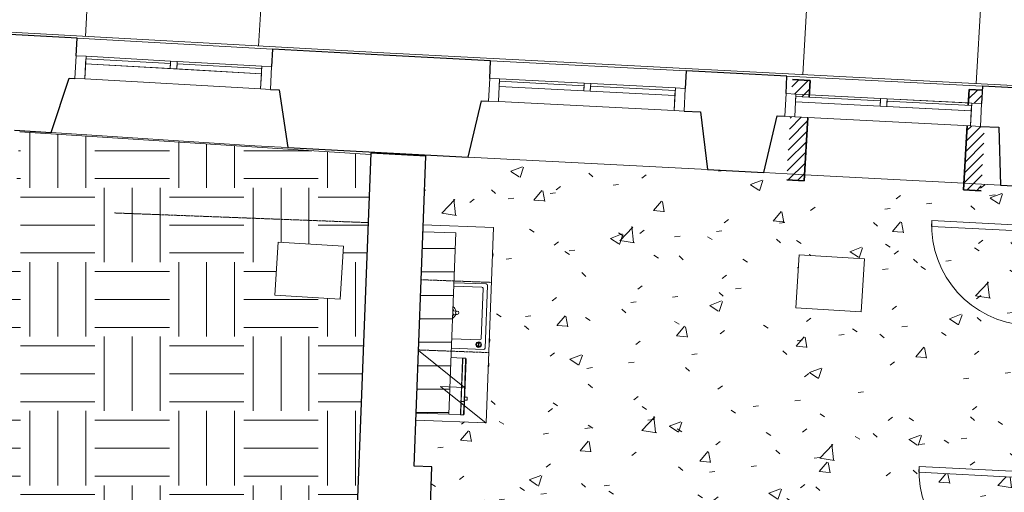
# Model space of a CAD drawing. Header units: millimetres. Extents: x 853417 to 929373, y -433185 to -369260.
# Tile 165 of 228: x 894348 to 902748, y -379505 to -375469. Entities that reach past the tile are written whole.
import ezdxf

# ---------------------------------------------------------------- set-up
doc = ezdxf.new("R2010")
doc.units = ezdxf.units.MM
doc.linetypes.add('Dash', pattern=[6.35, 3.175, -3.175])
for name, color, linetype, lineweight in [('I-FURN', 7, 'Continuous', 9), ('I-FURN-PNLS', 7, 'Continuous', 9), ('I-FURN-PNLS-HDLN', 7, 'Dash', 9), ('KOKO-DETL-GENF', 7, 'Continuous', 9), ('KOKO-DOOR', 7, 'Continuous', 9), ('KOKO-FLOR', 7, 'Continuous', 9), ('KOKO-FLOR-PATT', 7, 'Continuous', 9), ('KOKO-WALL', 7, 'Continuous', 9), ('KOKO_WALL', 7, 'Continuous', 9), ('KOKO_WINDOWS', 7, 'Continuous', 9), ('P-SANR-FIXT', 7, 'Continuous', 9)]:
    doc.layers.add(name, color=color, linetype=linetype, lineweight=lineweight)
pattern_1 = [(48.252, (-385722.67, -931165.58), (-44.764837, 39.9513374), [])]

# ---------------------------------------------------------------- blocks, each defined once
blk = doc.blocks.new('Ol_olev välissein 21 - fassaadi ehiselemendid-2096201-1 korrus_SA_kunstihanke plaan')
at = {"layer": 'KOKO_WALL'}
for p, q in [((404664.2, 893021.8), (404003.7, 885095.6)), ((404664.2, 893021.8), (404003.7, 885095.6)), ((404003.7, 885095.6), (403290.2, 876954.5)), ((404003.7, 885095.6), (403290.2, 876954.5))]:
    blk.add_line(p, q, dxfattribs=at)
blk = doc.blocks.new('Ol_olev välissein 5 - VS-02-2537239-1 korrus_SA_kunstihanke plaan')
at = {"layer": 'KOKO-WALL', "lineweight": 25}
for p, q in [((404520.6, 891058), (404448.5, 890192.5)), ((405297.6, 890320.2), (405340.9, 890832.8)), ((404791.3, 890163.9), (404804.3, 890320.2)), ((404804.3, 890320.2), (405297.6, 890320.2)), ((404448.5, 890192.5), (404597.9, 890180)), ((404309.8, 888528.3), (404238.2, 887669.5)), ((404459.3, 888515.8), (404309.8, 888528.3)), ((404647.2, 888434.4), (404652.6, 888499.7)), ((405127.3, 888305.8), (404647.2, 888434.4)), ((405086.6, 887824.2), (405127.3, 888305.8)), ((404581, 887641), (404592.7, 887781)), ((404592.7, 887781), (405086.6, 887824.2)), ((404238.2, 887669.5), (404387.7, 887657.1)), ((404099.6, 886005.3), (404023.5, 885092.5)), ((404249, 885992.9), (404099.6, 886005.3)), ((404437.3, 885915.5), (404442.4, 885976.7)), ((404914.5, 885787.6), (404437.3, 885915.5)), ((404784.7, 884252.4), (404914.5, 885787.6)), ((404023.5, 885092.5), (403940.8, 884149.4)), ((404290.1, 884194.8), (404784.7, 884252.4)), ((403940.8, 884149.4), (404090.3, 884136.3)), ((404283.5, 884119.4), (404290.1, 884194.8)), ((403795, 882485.8), (403718.5, 881613.1)), ((403944.4, 882472.7), (403795, 882485.8)), ((404133.4, 882406.2), (404137.7, 882455.8)), ((404592.6, 882239), (404133.4, 882406.2)), ((404562.3, 881926.7), (404592.6, 882239))]:
    blk.add_line(p, q, dxfattribs=at)
at = {"layer": 'KOKO_WALL'}
for p, q in [((405297.6, 890320.2), (405283.8, 890157.2)), ((404309.8, 888528.3), (404448.5, 890192.5)), ((405283.8, 890157.2), (405271.2, 890007.8)), ((405271.2, 890007.8), (405156.6, 888652.6)), ((405156.6, 888652.6), (405144, 888503.1)), ((405144, 888503.1), (405127.3, 888305.8)), ((405086.6, 887824.2), (404914.5, 885787.6)), ((404099.6, 886005.3), (404238.2, 887669.5)), ((404784.7, 884252.4), (404760.9, 883970.8)), ((403795, 882485.8), (403940.8, 884149.4)), ((404760.9, 883970.8), (404592.6, 882239))]:
    blk.add_line(p, q, dxfattribs=at)
blk = doc.blocks.new('Välisaken puit 5x4 - A-10_proj-6591726-1 korrus_SA_kunstihanke plaan')
at = {"layer": 'KOKO_WINDOWS'}
for p, q in [((-751, 357.8), (-835, 357.8)), ((-835, 357.8), (-835, 163.8)), ((-751, 163.8), (-751, 357.8)), ((-751, 357.8), (-28, 357.8)), ((-28, 357.8), (-751, 357.8)), ((-751, 357.8), (-28, 357.8)), ((-28, 336.8), (-751, 336.8)), ((-751, 336.8), (-751, 292.8)), ((28, 357.8), (-28, 357.8)), ((-28, 357.8), (-28, 292.8)), ((-28, 292.8), (-28, 336.8)), ((28, 292.8), (28, 357.8)), ((28, 357.8), (751, 357.8)), ((751, 357.8), (28, 357.8)), ((28, 357.8), (751, 357.8)), ((751, 336.8), (28, 336.8)), ((28, 336.8), (28, 292.8)), ((835, 357.8), (751, 357.8)), ((751, 357.8), (751, 163.8)), ((751, 292.8), (751, 336.8)), ((835, 163.8), (835, 357.8)), ((-751, 292.8), (-28, 292.8)), ((751, 292.8), (-751, 292.8)), ((-751, 292.8), (-751, 163.8)), ((-28, 292.8), (28, 292.8)), ((28, 292.8), (751, 292.8)), ((751, 163.8), (751, 292.8)), ((-835, 163.8), (-751, 163.8)), ((-751, 163.8), (751, 163.8)), ((751, 163.8), (835, 163.8))]:
    blk.add_line(p, q, dxfattribs=at)
blk = doc.blocks.new('Välisaken puit 5x4 - A-10a_proj-6591727-1 korrus_SA_kunstihanke plaan')
at = {"layer": 'KOKO_WINDOWS'}
for p, q in [((-751, 360.7), (-835, 360.7)), ((-835, 360.7), (-835, 166.7)), ((-751, 166.7), (-751, 360.7)), ((-751, 360.7), (-28, 360.7)), ((-28, 360.7), (-751, 360.7)), ((-751, 360.7), (-28, 360.7)), ((-28, 339.7), (-751, 339.7)), ((-751, 339.7), (-751, 295.7)), ((28, 360.7), (-28, 360.7)), ((-28, 360.7), (-28, 295.7)), ((-28, 295.7), (-28, 339.7)), ((28, 295.7), (28, 360.7)), ((28, 360.7), (751, 360.7)), ((751, 360.7), (28, 360.7)), ((28, 360.7), (751, 360.7)), ((751, 339.7), (28, 339.7)), ((28, 339.7), (28, 295.7)), ((835, 360.7), (751, 360.7)), ((751, 360.7), (751, 166.7)), ((751, 295.7), (751, 339.7)), ((835, 166.7), (835, 360.7)), ((-751, 295.7), (-28, 295.7)), ((751, 295.7), (-751, 295.7)), ((-751, 295.7), (-751, 166.7)), ((-28, 295.7), (28, 295.7)), ((28, 295.7), (751, 295.7)), ((751, 166.7), (751, 295.7)), ((-835, 166.7), (-751, 166.7)), ((-751, 166.7), (751, 166.7)), ((751, 166.7), (835, 166.7))]:
    blk.add_line(p, q, dxfattribs=at)
blk = doc.blocks.new('Välisaken puit 5x4 - A-10b_proj-6591731-1 korrus_SA_kunstihanke plaan')
at = {"layer": 'KOKO_WINDOWS'}
for p, q in [((-751, 362.2), (-835, 362.2)), ((-835, 362.2), (-835, 168.2)), ((-751, 168.2), (-751, 362.2)), ((-751, 362.2), (-637.1, 362.2)), ((-28, 362.2), (-751, 362.2)), ((-751, 362.2), (-28, 362.2)), ((-28, 341.2), (-751, 341.2)), ((-751, 341.2), (-751, 297.2)), ((-637.1, 362.2), (-28, 362.2)), ((28, 362.2), (-28, 362.2)), ((-28, 362.2), (-28, 297.2)), ((-28, 297.2), (-28, 341.2)), ((28, 297.2), (28, 362.2)), ((28, 362.2), (722.9, 362.2)), ((751, 362.2), (28, 362.2)), ((28, 362.2), (751, 362.2)), ((751, 341.2), (28, 341.2)), ((28, 341.2), (28, 297.2)), ((722.9, 362.2), (751, 362.2)), ((835, 362.2), (751, 362.2)), ((751, 362.2), (751, 168.2)), ((751, 297.2), (751, 341.2)), ((835, 168.2), (835, 362.2)), ((-751, 297.2), (-28, 297.2)), ((751, 297.2), (-751, 297.2)), ((-751, 297.2), (-751, 168.2)), ((-28, 297.2), (28, 297.2)), ((28, 297.2), (751, 297.2)), ((751, 168.2), (751, 297.2)), ((-835, 168.2), (-751, 168.2)), ((-751, 168.2), (751, 168.2)), ((751, 168.2), (835, 168.2))]:
    blk.add_line(p, q, dxfattribs=at)
blk = doc.blocks.new('Door-Void_Open-instanceLOD 100 - 0762 x 2032mm-5522781-1 korrus_SA_kunstihanke plaan')
at = {"layer": 'KOKO-DOOR'}
h = blk.add_hatch(dxfattribs=at)
h.set_pattern_fill('FP_19', color=256, style=0, pattern_type=2)
h.set_pattern_definition(pattern_1)
h.paths.add_polyline_path([(-680, -430), (-680, 112.6), (-829, 109.9), (-830, 95.6), (-826.8, 47.8), (-833.2, 0), (-830, -71.7), (-833.2, -143.3), (-830, -238.9), (-833.2, -286.7), (-830, -358.3), (-830, -430)], flags=0)
h.paths.add_polyline_path([(-680, 285.6), (-680, 430), (-830, 430), (-830, 382.2), (-833.2, 334.4), (-831.3, 305.8), (-793.9, 305.9), (-792.7, 285), (-701.5, 285.4)], flags=0)
h = blk.add_hatch(dxfattribs=at)
h.set_pattern_fill('FP_19', color=256, style=0, pattern_type=2)
h.set_pattern_definition(pattern_1)
h.paths.add_polyline_path([(830, -430), (830, -358.3), (833.2, -286.7), (830, -238.9), (833.2, -143.3), (830, -71.7), (833.2, 0), (826.8, 47.8), (830, 95.6), (826.8, 120.6), (680, 118.3), (680, -430)], flags=0)
h.paths.add_polyline_path([(708.2, 292.9), (708.1, 313.9), (792.1, 314.4), (791.5, 430), (680, 430), (680, 292.8), (707.7, 292.9)], flags=0)
at = {"layer": 'KOKO-DETL-GENF', "lineweight": 35}
for p, q in [((-680, 430), (-830, 430)), ((-680, 285.6), (-680, 430)), ((791.5, 430), (680, 430)), ((680, 430), (680, 292.8)), ((-680, -430), (-680, 112.6)), ((680, 119.8), (680, -430)), ((-830, -430), (-680, -430)), ((680, -430), (830, -430))]:
    blk.add_line(p, q, dxfattribs=at)
blk = doc.blocks.new('KOKO_Single - 900 x 2100mm TERAS-3999619-1 korrus_SA_kunstihanke plaan')
at = {"layer": 'KOKO-DOOR'}
for p, q in [((425, 930), (375, 930)), ((375, 930), (375, 80)), ((425, 80), (425, 930)), ((-425, 80), (-450, 80)), ((-425, 30), (-425, 80)), ((-410, 30), (-425, 30)), ((-410, -10), (-410, 30)), ((375, 80), (425, 80)), ((425, 30), (410, 30)), ((410, 30), (410, -10)), ((450, 80), (425, 80)), ((425, 80), (425, 30)), ((-450, -10), (-410, -10)), ((410, -10), (450, -10))]:
    blk.add_line(p, q, dxfattribs=at)
blk.add_arc((425, 80), 850, 90, 180, dxfattribs=at)
blk = doc.blocks.new('Ol_olev sisesein 10 - SS-01-3354396-1 korrus_SA_kunstihanke plaan')
at = {"layer": 'KOKO-WALL', "lineweight": 25}
for p, q in [((404894.5, 885427.8), (404854.8, 884957.6)), ((407539.2, 885242.9), (404894.5, 885427.8)), ((407549.9, 885395.3), (407539.2, 885242.9)), ((408179.4, 885351.2), (407549.9, 885395.3)), ((404854.8, 884957.6), (410743.8, 884545.8))]:
    blk.add_line(p, q, dxfattribs=at)
blk = doc.blocks.new('Furniture_Chairs-Stools-Benches_inoff_Bizz-high-with-wheels - Default-3473614-1 korrus_SA_kunstihanke plaan')
at = {"layer": 'I-FURN'}
for p, q in [((-187.9, 308.7), (265.9, 308.7)), ((-187.9, -250.1), (-187.9, 308.7)), ((265.9, 308.7), (265.9, -250.1)), ((265.9, -250.1), (-187.9, -250.1))]:
    blk.add_line(p, q, dxfattribs=at)
blk = doc.blocks.new('PRM_58_KÖÖK - PRM_58_KÖÖK-6505734-1 korrus_SA_kunstihanke plaan')
at = {"layer": 'P-SANR-FIXT', "true_color": 0xc0c0c0}
h = blk.add_hatch(dxfattribs=at)
h.set_pattern_fill('FP_94', color=9, style=0, pattern_type=2)
h.set_pattern_definition([(92.184, (922901.59, -399084.39), (-199.85472, -7.621752), [])])
h.paths.add_polyline_path([(1609.5, 280), (60, 280), (60, 0), (1609.5, 0), (1609.5, 69)], flags=0)
at = {"layer": 'I-FURN-PNLS'}
for p, q in [((0, 600), (0, 0)), ((1669.5, 600), (0, 600)), ((1374.5, 200), (1672, 600)), ((1669.5, 0), (1669.5, 600)), ((1482.5, 430), (1457.5, 430)), ((1457.5, 429.4), (1457.5, 430)), ((1457.5, 430), (1457.5, 429.4)), ((1457.5, 415.4), (1457.5, 429.4)), ((1482.5, 429.7), (1482.5, 430)), ((1482.5, 430), (1482.5, 429.7)), ((1482.5, 429.4), (1482.5, 415.4)), ((1074.5, 0), (1374.5, 403.4)), ((1134.5, 410), (1124.5, 405)), ((1124.5, 405), (1124.5, 380)), ((1124.5, 405), (1139.5, 405)), ((1139.5, 380), (1124.5, 380)), ((1124.5, 380), (1125, 380)), ((1124.5, 378), (1124.5, 280)), ((1124.5, 378), (1139.5, 378)), ((1134.7, 410), (1134.5, 410)), ((1134.5, 410), (1134.7, 410)), ((1139.5, 410), (1136, 410)), ((1136, 410), (1139.5, 410)), ((1136, 410), (1139.5, 410)), ((1139.5, 410), (1137, 410)), ((1139.5, 410), (1495, 410)), ((1139.5, 410), (1495, 410)), ((1139.5, 405), (1495, 405)), ((1139.5, 405), (1495, 405)), ((1495, 380), (1139.5, 380)), ((1139.5, 378), (1594.5, 378)), ((1374.5, 403.4), (1374.5, 200)), ((1457.5, 414.3), (1457.5, 415.4)), ((1457.5, 410), (1457.5, 414.3)), ((1482.5, 415.4), (1482.5, 414.3)), ((1482.5, 414.3), (1482.5, 410)), ((1495, 405), (1495, 410)), ((1495, 380), (1495, 405)), ((1497, 410), (1594.5, 410)), ((1497, 410), (1497, 405)), ((1497, 410), (1594.5, 410)), ((1497, 405), (1594.5, 405)), ((1497, 405), (1594.5, 405)), ((1497, 405), (1497, 380)), ((1594.5, 380), (1497, 380)), ((1594.5, 410), (1599.5, 410)), ((1598, 410), (1594.5, 410)), ((1594.5, 405), (1609.5, 405)), ((1609.5, 380), (1594.5, 380)), ((1594.5, 378), (1609.5, 378)), ((1595.8, 410), (1599.5, 410)), ((1598, 410), (1595.8, 410)), ((1599.5, 410), (1599.3, 410)), ((1609.5, 405), (1599.5, 410)), ((1599.5, 407.6), (1599.5, 410)), ((1609, 380), (1609.5, 380)), ((1609.5, 380), (1609.5, 405)), ((1609.5, 280), (1609.5, 378)), ((60, 280), (60, 0)), ((1609.5, 280), (60, 280)), ((1609.5, 0), (1609.5, 280))]:
    blk.add_line(p, q, dxfattribs=at)
for centre, start, end in [((235, 558.8), 65.12883, 114.89546), ((235, 558.8), 65.12883, 114.89546), ((235, 558.8), 65.12883, 114.89546), ((968, 558.8), 65.10454, 114.87117), ((1172, 558.8), 65.12883, 114.89546)]:
    blk.add_arc(centre, 45.7, start, end, dxfattribs=at)
for points in [[(217.8, 600.1), (219.1, 600.6), (220.4, 601.1), (221.7, 601.5)], [(217.8, 600.1), (219.1, 600.6), (220.4, 601.1), (221.7, 601.5)], [(217.8, 600.1), (219.1, 600.6), (220.4, 601.1), (221.7, 601.5)], [(248.3, 601.5), (249.6, 601.1), (250.8, 600.7), (252, 600.2)], [(248.3, 601.5), (249.6, 601.1), (250.8, 600.7), (252, 600.2)], [(248.3, 601.5), (249.6, 601.1), (250.8, 600.7), (252, 600.2)], [(951, 600.2), (952.2, 600.7), (953.4, 601.1), (954.7, 601.5)], [(981.3, 601.5), (982.6, 601.1), (983.9, 600.6), (985.2, 600.1)], [(1154.8, 600.1), (1156.1, 600.6), (1157.4, 601.1), (1158.7, 601.5)], [(1185.3, 601.5), (1186.6, 601.1), (1187.8, 600.7), (1189, 600.2)]]:
    blk.add_open_spline(points, degree=3, dxfattribs=at)
for points, knots in [([(232.1, 601.5), (231.6, 601.5), (230.7, 601.5), (229.6, 601.5), (228.7, 601.5), (227.8, 601.5), (226.7, 601.5), (225.7, 601.5), (224.9, 601.5), (224.4, 601.5), (224, 601.5), (223.4, 601.5), (222.5, 601.5), (222, 601.5), (221.7, 601.5)], [0.5833333, 0.5833333, 0.5833333, 0.5833333, 0.625, 0.6666667, 0.6875, 0.7083333, 0.75, 0.7916667, 0.8125, 0.8333333, 0.8541667, 0.875, 0.9166667, 1, 1, 1, 1]), ([(232.1, 601.5), (231.6, 601.5), (230.7, 601.5), (229.6, 601.5), (228.7, 601.5), (227.8, 601.5), (226.7, 601.5), (225.7, 601.5), (224.9, 601.5), (224.4, 601.5), (224, 601.5), (223.4, 601.5), (222.5, 601.5), (222, 601.5), (221.7, 601.5)], [0.5833333, 0.5833333, 0.5833333, 0.5833333, 0.625, 0.6666667, 0.6875, 0.7083333, 0.75, 0.7916667, 0.8125, 0.8333333, 0.8541667, 0.875, 0.9166667, 1, 1, 1, 1]), ([(232.1, 601.5), (231.6, 601.5), (230.7, 601.5), (229.6, 601.5), (228.7, 601.5), (227.8, 601.5), (226.7, 601.5), (225.7, 601.5), (224.9, 601.5), (224.4, 601.5), (224, 601.5), (223.4, 601.5), (222.5, 601.5), (222, 601.5), (221.7, 601.5)], [0.5833333, 0.5833333, 0.5833333, 0.5833333, 0.625, 0.6666667, 0.6875, 0.7083333, 0.75, 0.7916667, 0.8125, 0.8333333, 0.8541667, 0.875, 0.9166667, 1, 1, 1, 1]), ([(248.3, 601.5), (248, 601.5), (247.5, 601.5), (246.6, 601.5), (246, 601.5), (245.7, 601.5), (245.5, 601.5)], [0, 0, 0, 0, 0.0833333, 0.125, 0.1458333, 0.1666667, 0.1666667, 0.1666667, 0.1666667]), ([(248.3, 601.5), (248, 601.5), (247.5, 601.5), (246.6, 601.5), (246, 601.5), (245.7, 601.5), (245.5, 601.5)], [0, 0, 0, 0, 0.0833333, 0.125, 0.1458333, 0.1666667, 0.1666667, 0.1666667, 0.1666667]), ([(248.3, 601.5), (248, 601.5), (247.5, 601.5), (246.6, 601.5), (246, 601.5), (245.7, 601.5), (245.5, 601.5)], [0, 0, 0, 0, 0.0833333, 0.125, 0.1458333, 0.1666667, 0.1666667, 0.1666667, 0.1666667]), ([(957.5, 601.5), (957.3, 601.5), (957, 601.5), (956.4, 601.5), (955.5, 601.5), (955, 601.5), (954.7, 601.5)], [0.8333333, 0.8333333, 0.8333333, 0.8333333, 0.8541667, 0.875, 0.9166667, 1, 1, 1, 1]), ([(981.3, 601.5), (981, 601.5), (980.5, 601.5), (979.6, 601.5), (979, 601.5), (978.6, 601.5), (978.1, 601.5), (977.3, 601.5), (976.3, 601.5), (975.2, 601.5), (974.3, 601.5), (973.4, 601.5), (972.3, 601.5), (971.4, 601.5), (970.9, 601.5)], [0, 0, 0, 0, 0.0833333, 0.125, 0.1458333, 0.1666667, 0.1875, 0.2083333, 0.25, 0.2916667, 0.3125, 0.3333333, 0.375, 0.4166667, 0.4166667, 0.4166667, 0.4166667]), ([(1169.1, 601.5), (1168.6, 601.5), (1167.7, 601.5), (1166.6, 601.5), (1165.7, 601.5), (1164.8, 601.5), (1163.7, 601.5), (1162.7, 601.5), (1161.9, 601.5), (1161.4, 601.5), (1161, 601.5), (1160.4, 601.5), (1159.5, 601.5), (1159, 601.5), (1158.7, 601.5)], [0.5833333, 0.5833333, 0.5833333, 0.5833333, 0.625, 0.6666667, 0.6875, 0.7083333, 0.75, 0.7916667, 0.8125, 0.8333333, 0.8541667, 0.875, 0.9166667, 1, 1, 1, 1]), ([(1185.3, 601.5), (1185, 601.5), (1184.5, 601.5), (1183.6, 601.5), (1183, 601.5), (1182.7, 601.5), (1182.5, 601.5)], [0, 0, 0, 0, 0.0833333, 0.125, 0.1458333, 0.1666667, 0.1666667, 0.1666667, 0.1666667])]:
    blk.add_open_spline(points, degree=3, knots=knots, dxfattribs=at)
at = {"layer": 'I-FURN-PNLS-HDLN'}
for p, q in [((470, 596.6), (470, 0)), ((1070, 596.6), (1070, 0)), ((0, -2636.3), (0, -471.8))]:
    blk.add_line(p, q, dxfattribs=at)
at = {"layer": 'P-SANR-FIXT'}
for p, q in [((485, 280), (485, 554.4)), ((497.1, 566.5), (1032.8, 566.5)), ((515, 520.7), (515, 280)), ((955.1, 530.5), (524.8, 530.5)), ((965, 280), (965, 520.6)), ((1045, 554.3), (1045, 280)), ((726.1, 280), (726.1, 314)), ((726.1, 306.3), (726.1, 289.1)), ((754.1, 314.6), (754.1, 280)), ((754.1, 289), (754.1, 306.2))]:
    blk.add_line(p, q, dxfattribs=at)
for centre, radius, start, end in [((497.1, 554.4), 12.1, 90, 180), ((524.8, 520.7), 9.78, 86.46226, 180), ((955.1, 520.6), 9.89, 0, 90), ((1005.4, 511.2), 23.8, 0, 180), ((1005.4, 511.2), 23.8, 180, 0), ((1005.3, 510.9), 18.9, 11.71563, 168.37746), ((1005.3, 513.6), 19.5, 199.07864, 340.77466), ((1032.8, 554.3), 12.2, 0, 90), ((740, 251.1), 56.9, 104.05785, 149.31342), ((739.9, 251.2), 40.4, 109.94162, 134.13474), ((740.1, 318), 14.5, 0, 180), ((740.1, 318), 14.5, 180, 0), ((740.1, 318), 14.5, 195.92124, 346.48966), ((740.5, 251.1), 56.8, 30.76454, 76.07371), ((740.8, 251.2), 40.1, 46.32234, 70.47744)]:
    blk.add_arc(centre, radius, start, end, dxfattribs=at)
for points, knots in [([(986.8, 514.7), (986.8, 514.5), (988.3, 514.2), (994.6, 513.7), (1004.2, 513.5), (1012.8, 513.6), (1017.6, 513.8), (1019.9, 514), (1021.3, 514.1), (1022.5, 514.3), (1023.3, 514.4), (1023.7, 514.6), (1023.8, 514.7), (1023.8, 514.7)], [-1, -1, -1, -1, -0.847826, -0.695652, -0.521739, -0.347826, -0.26087, -0.217391, -0.173913, -0.130435, -0.086957, -0.043478, 0, 0, 0, 0]), ([(1023.8, 507.2), (1023.8, 507.3), (1023.6, 507.5), (1021.7, 507.8), (1016.6, 508.2), (1007.1, 508.4), (998.4, 508.3), (993.4, 508.1), (991, 508), (989.5, 507.8), (988.3, 507.7), (987.5, 507.6), (986.9, 507.4), (986.8, 507.3), (986.8, 507.2)], [-1, -1, -1, -1, -0.923913, -0.847826, -0.695652, -0.521739, -0.347826, -0.26087, -0.217391, -0.173913, -0.130435, -0.086957, -0.043478, 0, 0, 0, 0])]:
    blk.add_open_spline(points, degree=3, knots=knots, dxfattribs=at)

msp = doc.modelspace()

# ---------------------------------------------------------------- hatches: boundary and pattern name
at = {"layer": 'KOKO-FLOR-PATT', "true_color": 0x800000}
h = msp.add_hatch(dxfattribs=at)
h.set_pattern_fill('FP_21', color=16, style=0, pattern_type=2)
h.set_pattern_definition([(0, (463824.66, -1284242.16), (635, 635), [635, -635]), (0, (463824.66, -1284004.04), (635, 635), [635, -635]), (0, (463824.66, -1283765.9), (635, 635), [635, -635]), (90, (463904.03, -1283686.54), (-635, 635), [635, -635]), (90, (464142.16, -1283686.54), (-635, 635), [635, -635]), (90, (464380.3, -1283686.54), (-635, 635), [635, -635])])
h.paths.add_polyline_path([(896775.2, -379672.5), (896767.1, -379686.3), (896767.1, -379685), (896774.1, -379674.1)], flags=0)
h.paths.add_polyline_path([(896789.8, -379668.1), (896786.8, -379672.5), (896785.9, -379667.9)], flags=0)
h.paths.add_polyline_path([(895599.2, -383214.7), (895599.8, -383204.8), (895639.7, -383207.3), (895642.2, -383167.3), (895767, -383175.1), (895779.7, -382970.7), (896498.3, -383013.9), (896523.7, -382966.5), (896588.7, -382964.4), (896605.9, -382890.6), (896633.2, -382819.8), (896670.1, -382753.6), (896715.9, -382693.1), (896769.7, -382639.7), (896830.5, -382594.2), (896896.9, -382557.7), (896981.1, -382527.8), (897041.8, -382514.1), (897117.4, -382507.8), (897205.9, -380186), (896806.2, -380595.6), (896796.8, -380590.9), (896809.9, -380560.9), (896765.6, -380576.7), (896747.4, -380576.7), (896743, -380576), (896732.5, -380571.8), (896320.1, -380104.6), (896318, -380097.1), (896318, -380084.3), (896321, -380072.8), (896347.2, -380022.1), (896355.5, -380011.8), (896369, -380000.8), (896663, -379815.5), (896717.4, -379729.4), (896335.4, -380022.1), (896344.1, -380025.4), (896337.3, -380032.7), (896308.9, -380040.4), (896306.1, -380032.1), (896778.8, -379671), (896782.1, -379679.7), (896777.9, -379683), (896795.8, -379687.2), (896789.9, -379678.3), (896789.9, -379668.1), (896798.1, -379672.8), (896813.7, -379696.2), (896849.1, -379708.2), (897192.3, -380094.9), (897200.7, -380132.2), (897207.8, -380138.2), (897341.9, -376621.1), (894347.9, -376426.2), (893965.9, -382828.3), (893991.1, -382829.8), (893991.1, -382863.2), (894634.2, -382902.4), (894620.4, -383103.6), (894744, -383111.3), (894743.2, -383151.3), (894781.4, -383153.7), (894781.4, -383163.7), (895597.3, -383214.6)], flags=0)
h.paths.add_polyline_path([(896551.6, -381559.1), (896538.9, -381550.3), (896535.4, -381535.9), (896517.8, -381510.6), (896526.5, -381504.6), (897004.1, -381855.1), (896997.8, -381862.9), (896543.8, -381529.6), (896549.9, -381552.9)], flags=0)
h.paths.add_polyline_path([(897011, -381872.2), (897004.1, -381868.7), (897011.2, -381870.2)], flags=0)
h.paths.add_polyline_path([(896357.1, -382911.1), (896350.9, -382902.9), (896359.8, -382880.2), (896343.1, -382887.4), (896332.1, -382885.9), (896278.7, -382851.3), (896211.5, -382775.8), (895876.1, -382632.4), (895863, -382620.8), (895830.8, -382576.2), (895826.3, -382562.8), (895825.2, -382554.3), (895826.3, -382543), (896450.3, -381552.3), (896459.2, -381546.9), (896470, -381543.5), (896481.3, -381542.6), (896544.6, -381556.2), (896551.6, -381559.1), (896578.7, -381580.3), (896826, -381799.4), (896926, -381828.2), (896979, -381862.9), (896985.1, -381875.8), (896985.3, -381888.1), (897001.1, -381870.3), (897011, -381872.2), (897009.7, -381875.8), (896982.7, -381910.2), (896981.1, -381948.2), (896412.7, -382851.3), (896376, -382870.9), (896359.8, -382908.4)], flags=0)
h.paths.add_polyline_path([(896353.8, -382913.1), (896353.8, -382907.8), (896357.1, -382911.1)], flags=0)
h.paths.add_polyline_path([(896350.1, -382914.3), (896351, -382908.4), (896353.8, -382913.1), (896350.9, -382914)], flags=0)
h.paths.add_polyline_path([(896346.3, -382914.5), (896348.5, -382909), (896348.5, -382914.4)], flags=0)
h.paths.add_polyline_path([(896346.3, -382914.5), (896343.1, -382912.2), (896345.7, -382904.5), (896346.1, -382911.1)], flags=0)
h.paths.add_polyline_path([(896338.8, -382912.3), (895816.1, -382633.4), (895817.8, -382623), (895848.6, -382627.9), (895866.1, -382623.9), (895876.1, -382632.4), (895848.6, -382639.4), (896342.5, -382904.4)], flags=0)
h.paths.add_polyline_path([(897009.3, -381861), (897004.1, -381860.8), (897007.1, -381857.9)], flags=0)
h.paths.add_polyline_path([(897010.8, -381864.5), (897006, -381862.9), (897010.1, -381862.9)], flags=0)
h.paths.add_polyline_path([(897011.4, -381868.3), (897005.8, -381866), (897011, -381865.7)], flags=0)
h.paths.add_polyline_path([(896663.8, -381406.5), (896598, -381400.4), (896534.3, -381383), (896474.6, -381354.8), (896420.6, -381316.7), (896369, -381262.3), (896336.5, -381215.4), (896308.9, -381155.4), (896292.1, -381091.5), (896286.7, -381025.7), (896292.8, -380959.9), (896310.2, -380896.1), (896338.4, -380836.4), (896376.6, -380782.5), (896423.5, -380736), (896477.8, -380698.4), (896537.8, -380670.8), (896601.7, -380654), (896667.6, -380648.5), (896733.3, -380654.6), (896806.2, -380676.3), (896856.8, -380700.2), (896910.7, -380738.4), (896957.2, -380785.3), (896994.8, -380839.7), (897022.5, -380899.7), (897039.3, -380963.6), (897044.7, -381029.4), (897038.6, -381095.2), (897021.2, -381158.9), (896993, -381218.6), (896954.8, -381272.6), (896907.9, -381319.1), (896844.7, -381360.7), (896793.6, -381384.3), (896729.7, -381401.1), (896711.4, -381402.6)], flags=0)
h.paths.add_polyline_path([(896819.5, -380567.7), (897155.7, -380223.2), (897063.6, -380267), (896832.2, -380549), (896818.3, -380558.3), (896819, -380563.3)], flags=0)
h.paths.add_polyline_path([(897203.1, -380182), (897206.2, -380178.1), (897205.6, -380176.3)], flags=0)
h.paths.add_polyline_path([(897206.9, -380160.6), (897207.3, -380150.8), (897204.7, -380151.2), (897206.1, -380157.3)], flags=0)
h.paths.add_polyline_path([(896783.9, -379678.7), (896778.5, -379670.2), (896782.2, -379669.1), (896783.8, -379678.3)], flags=0)
h.paths.add_polyline_path([(896785.8, -379678.1), (896783.9, -379668.3), (896785.9, -379669.1), (896785.9, -379672.5)], flags=0)
h.paths.add_polyline_path([(897083.2, -377856.5), (896525.3, -377823.2), (896552.4, -377370.2), (897110.2, -377403.5), (897097.6, -377613.9)], flags=0)
h = msp.add_hatch(dxfattribs=at)
h.set_pattern_fill('FP_53', color=16, style=0, pattern_type=2)
h.set_pattern_definition([(50, (463824.66, -1284242.2), (1020.2314, -89.2587), [106.68, -1173.48]), (355, (463824.7, -1284242.2), (-197.3595, 1069.9184), [85.344, -938.784]), (100.451, (463909.7, -1284249.6), (822.879, 980.6534), [90.664, -997.304]), (46.184, (463824.7, -1283957.7), (1518.0426, -235.44), [160.02, -1760.22]), (96.636, (463951.2, -1283977.3), (1329.4548, 1385.5945), [135.996, -1495.957]), (351.184, (463824.7, -1283957.7), (1329.4686, 1385.582), [128.016, -1408.176]), (21, (463966.9, -1284028.8), (849.04104, -572.6854), [106.68, -1173.48]), (326, (463966.9, -1284028.8), (346.0922, 1031.4535), [85.344, -938.784]), (71.451, (464037.7, -1284076.5), (1195.1364, 458.7592), [90.664, -997.304]), (37.5, (463824.66, -1284242.16), (17.29661, 473.50845), [46.939, -880.466, 46.939, -1848.409]), (37.5, (463824.66, -1284242.16), (17.29661, 473.50845), [-974.344, -906.069, 46.939, -895.401]), (7.5, (463824.66, -1284242.16), (374.1906, 561.0112), [46.939, -496.418, 46.939, -1218.286]), (7.5, (463824.66, -1284242.16), (374.1906, 561.0112), [-590.296, -859.13, 46.939, -312.217]), (327.5, (463507.46, -1284242.16), (759.30883, -32.08159), [46.939, -308.661, -2581.656]), (327.5, (463507.46, -1284242.16), (759.30883, -32.08159), [-355.6, 46.939, -1062.533, -1472.184]), (327.5, (463507.46, -1284242.16), (759.30883, -32.08159), [-1465.072, 46.939, -1425.245]), (317.5, (463365.2, -1284242.16), (829.5239, 142.3898), [46.939, -415.341, 46.939, -1735.328]), (317.5, (463365.2, -1284242.16), (829.5239, 142.3898), [-509.219, -689.864, 46.939, -998.525])])
h.paths.add_polyline_path([(900845.9, -383256.2), (900940.4, -381440), (898889.9, -381333.7), (898950.4, -380160.2), (898875.6, -380154.3), (898888.8, -379906.7), (899362.7, -379931.6), (899360.6, -380006.1), (901584.6, -380120.6), (901579.5, -380220.5), (902802.3, -380283.5), (902849, -379377.4), (902020.1, -379334.7), (902022.7, -379284.8), (902851.6, -379327.4), (902957.1, -377277.4), (902128.2, -377234.7), (902130.8, -377184.8), (902959.7, -377227.4), (902976.8, -376895), (897814, -376623.1), (897791.2, -377220.3), (898390.8, -377243.1), (898384.6, -377467.3), (898385.8, -377478.1), (898381.1, -377496.9), (898356.4, -378204.8), (898356.9, -378215.4), (898352.8, -378239.3), (898348.8, -378403.6), (898350.1, -378414.4), (898345.5, -378429.4), (898327.2, -378911.4), (897727.6, -378888.6), (897712.6, -379282.7), (897865.2, -379288.5), (897841.1, -379919.1), (897653.5, -379912), (897538.4, -382929.8), (897698.1, -382940.7), (897701.2, -383040.7), (900618.6, -383240.6)], flags=0)
h.paths.add_polyline_path([(899154, -382538.4), (899154, -382524.4), (899166.3, -382513.4), (899180, -382485.4), (899189.5, -382490.1), (899114.4, -383077.7), (899104.6, -383076), (899176, -382517.3), (899154.5, -382538)], flags=0)
h.paths.add_polyline_path([(899109.5, -383088.2), (899106.4, -383081.9), (899111.9, -383085.2)], flags=0)
h.paths.add_polyline_path([(899106.4, -383090.5), (899106.4, -383085.2), (899109.5, -383088.2)], flags=0)
h.paths.add_polyline_path([(899102.9, -383092), (899103.4, -383085.7), (899104.6, -383091.3), (899103.3, -383091.8)], flags=0)
h.paths.add_polyline_path([(899021.9, -383102.7), (897956.5, -383043.4), (897921.5, -383020.9), (897877.2, -383023.6), (897881.4, -383014.4), (897906.8, -383011.9), (897892.3, -383003.1), (897887.1, -382989.8), (897890.5, -382929.1), (897924.9, -382830.8), (897887.8, -382468), (897891.6, -382450.9), (897915, -382401.1), (897924, -382391.1), (897931.4, -382385.6), (897941.8, -382381.1), (899114.4, -382448.7), (899119.8, -382451.7), (899128.1, -382459.5), (899134.3, -382469), (899152.9, -382528.5), (899153.7, -382541.4), (899148.6, -382572.4), (899076.8, -382894.9), (899100.1, -382996.4), (899096.8, -383057), (899090.1, -383069.7), (899076.8, -383077.3), (899100.1, -383083.5), (899101, -383092.3), (899096.8, -383092.1), (899055.9, -383085.7)], flags=0)
h.paths.add_polyline_path([(899111.9, -383085.2), (899109.5, -383080.5), (899113.5, -383081.7)], flags=0)
h.paths.add_polyline_path([(897877.2, -383023.8), (897873.8, -383021.9), (897879, -383017.7), (897877.2, -383023.5)], flags=0)
h.paths.add_polyline_path([(897873.8, -383021.9), (897871, -383019.3), (897877.2, -383016.1), (897875.3, -383019.3)], flags=0)
h.paths.add_polyline_path([(897871, -383019.3), (897871, -383015.1), (897873.8, -383016.3)], flags=0)
h.paths.add_polyline_path([(897869, -383016), (897869, -383012.1), (897873.7, -383013), (897871, -383014.7)], flags=0)
h.paths.add_polyline_path([(897867.3, -383008.3), (897857.8, -382416), (897868.3, -382413.8), (897880.9, -382444.6), (897890.3, -382455.1), (897887.3, -382467.5), (897868.3, -382444.6), (897877.2, -383007.7), (897868.3, -383008.3)], flags=0)
h.paths.add_polyline_path([(900739, -381559.9), (900225.8, -381533), (900217.1, -381525.5), (900215.4, -381517.9), (900221.3, -381403.1), (900760.6, -381430.8), (900754.7, -381545.7), (900749.8, -381556), (900742.9, -381559.6)], flags=0)
h.paths.add_polyline_path([(898951.9, -380130.3), (898959.4, -379985.5), (899328.9, -380004.5), (899328.9, -379959.4), (898916.7, -379938.2), (898907, -380128), (898950.4, -380130.2)], flags=0)
h.paths.add_polyline_path([(901527.6, -377964.5), (900969.8, -377931.2), (900996.8, -377478.2), (901554.6, -377511.5)], flags=0)

# ---------------------------------------------------------------- linework, layer by layer
at = {"layer": 'KOKO-FLOR'}
for p, q in [((894969.3, -374543.3), (894908.6, -375611.7)), ((896386.3, -375694.2), (896446.9, -374627.3)), ((901090.6, -374870), (901029.9, -375937.8)), ((902508, -376013.9), (902568.2, -374954)), ((897341.9, -376621.1), (894348, -376425.7)), ((897554.1, -376619.8), (897538.3, -376618.9)), ((897778.6, -376631.7), (897779, -376621.3)), ((897814, -376623.1), (897813.6, -376633.5))]:
    msp.add_line(p, q, dxfattribs=at)

# ---------------------------------------------------------------- block references
at = {"layer": 'I-FURN', "rotation": 86.58536053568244}
for p in [(896844.7, -377654), (901289.2, -377762)]:
    msp.add_blockref('Furniture_Chairs-Stools-Benches_inoff_Bizz-high-with-wheels - Default-3473614-1 korrus_SA_kunstihanke plaan', p, dxfattribs=at)
at = {"layer": 'I-FURN-PNLS', "rotation": 267.8159091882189}
msp.add_blockref('PRM_58_KÖÖK - PRM_58_KÖÖK-6505734-1 korrus_SA_kunstihanke plaan', (897791.2, -377220.3), dxfattribs=at)
at = {"layer": 'KOKO-DOOR'}
for name, p, rotation in [('Door-Void_Open-instanceLOD 100 - 0762 x 2032mm-5522781-1 korrus_SA_kunstihanke plaan', (901745.3, -376455.4), 356.7482331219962), ('KOKO_Single - 900 x 2100mm TERAS-3999619-1 korrus_SA_kunstihanke plaan', (903037.7, -377657), 87.05274411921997), ('KOKO_Single - 900 x 2100mm TERAS-3999619-1 korrus_SA_kunstihanke plaan', (902929.6, -379757), 87.05274411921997)]:
    msp.add_blockref(name, p, dxfattribs=dict(at, rotation=rotation))
at = {"layer": 'KOKO_WALL', "rotation": 271.815909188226}
for name in ['Ol_olev välissein 21 - fassaadi ehiselemendid-2096201-1 korrus_SA_kunstihanke plaan', 'Ol_olev välissein 5 - VS-02-2537239-1 korrus_SA_kunstihanke plaan', 'Ol_olev sisesein 10 - SS-01-3354396-1 korrus_SA_kunstihanke plaan']:
    msp.add_blockref(name, (0, 0), dxfattribs=at)
at = {"layer": 'KOKO_WINDOWS'}
for name, p, rotation in [('Välisaken puit 5x4 - A-10_proj-6591726-1 korrus_SA_kunstihanke plaan', (895643.6, -376181.3), 356.8066559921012), ('Välisaken puit 5x4 - A-10a_proj-6591727-1 korrus_SA_kunstihanke plaan', (899173.2, -376373.6), 357.0527441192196), ('Välisaken puit 5x4 - A-10b_proj-6591731-1 korrus_SA_kunstihanke plaan', (901701.5, -376505.2), 357.0527441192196)]:
    msp.add_blockref(name, p, dxfattribs=dict(at, rotation=rotation))

doc.saveas('drawing.dxf')
